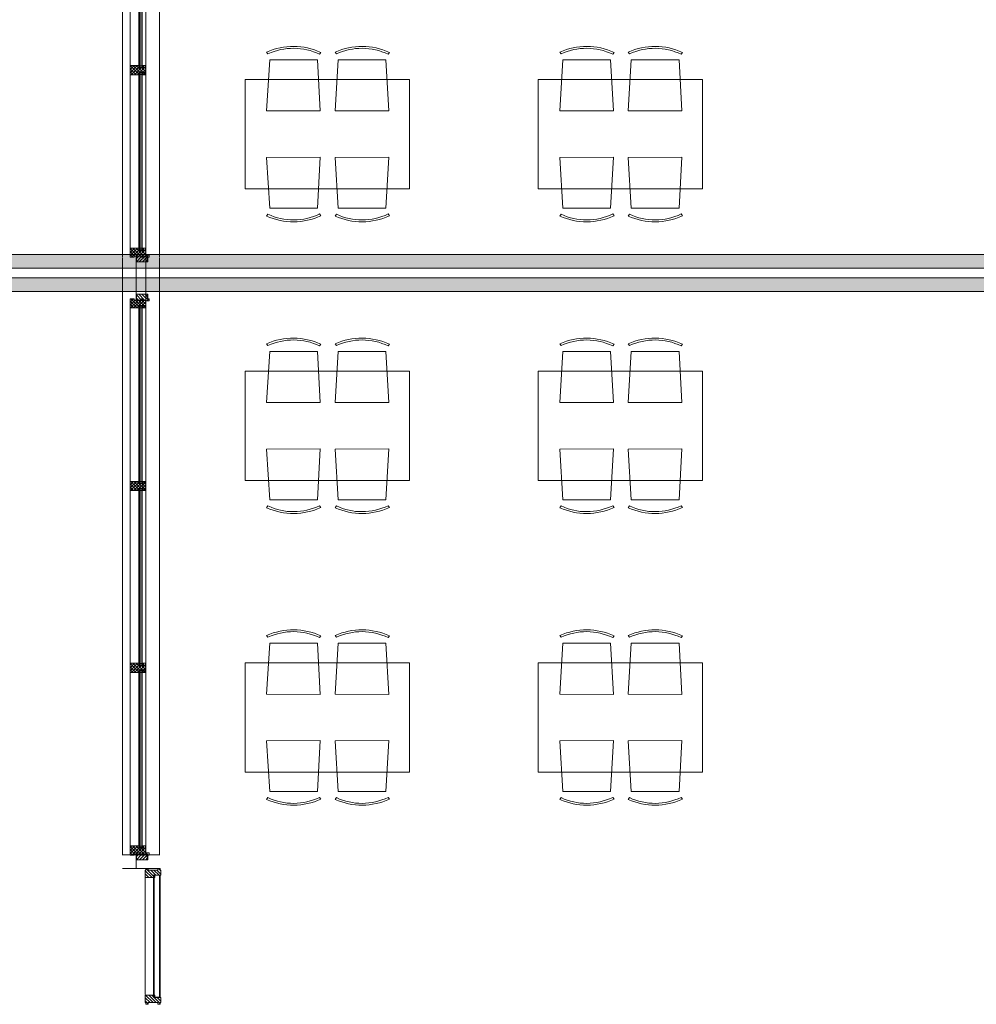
# Model space of a CAD drawing. Header units: millimetres. Extents: x -117530 to 51532, y -61772 to 24900.
# Tile 89 of 175: x -50126 to -43142, y -3627 to 3563. Entities that reach past the tile are written whole.
import ezdxf

# ---------------------------------------------------------------- set-up
doc = ezdxf.new("R2010")
doc.units = ezdxf.units.MM
doc.header["$LTSCALE"] = 254
for name, color, linetype, lineweight in [('HATCH_REACTORS', 7, 'Continuous', 0), ('LAYER21', 7, 'Continuous', 0), ('LAYER30', 7, 'Continuous', 0), ('LAYER31', 7, 'Continuous', 0), ('LAYER32', 7, 'Continuous', 0), ('LAYER49', 7, 'Continuous', 0), ('LAYER82', 7, 'Continuous', 0)]:
    doc.layers.add(name, color=color, linetype=linetype, lineweight=lineweight)
pattern_1 = [(135, (11.314, 11.314), (11.31371, 11.31371), [])]
pattern_2 = [(45, (11.314, -11.314), (11.31371, -11.31371), [])]
pattern_3 = [(45, (17.678, -17.678), (17.67767, -17.67767), [])]
pattern_4 = [(135, (17.678, 17.678), (17.67767, 17.67767), [])]

# ---------------------------------------------------------------- blocks, each defined once
blk = doc.blocks.new('LXF---BH')
at = {"layer": 'LAYER32', "linetype": 'Continuous', "lineweight": 0}
h = blk.add_hatch(dxfattribs=at)
h.set_pattern_fill('ARKEY_normaala_23', style=0, pattern_type=2)
h.set_pattern_definition(pattern_1)
h.paths.add_polyline_path([(12, 114), (67, 114), (67, 43), (50, 43), (50, 0), (12, 0), (12, 5), (0, 5), (0, 21), (12, 21), (12, 93), (0, 93), (0, 109), (12, 109)])
at = {"layer": 'LAYER32', "color": 17, "linetype": 'Continuous', "lineweight": 0, "flags": 128}
blk.add_lwpolyline([(12, 114), (67, 114), (67, 43), (50, 43), (50, 0), (12, 0), (12, 5), (0, 5), (0, 21), (12, 21), (12, 93), (0, 93), (0, 109), (12, 109), (12, 114)], close=True, dxfattribs=at)
blk = doc.blocks.new('RXF---BH')
at = {"layer": 'LAYER32', "linetype": 'Continuous', "lineweight": 0}
h = blk.add_hatch(dxfattribs=at)
h.set_pattern_fill('ARKEY_normaala_23', style=0, pattern_type=2)
h.set_pattern_definition(pattern_1)
h.paths.add_polyline_path([(-12, 114), (-67, 114), (-67, 43), (-50, 43), (-50, 0), (-12, 0), (-12, 5), (0, 5), (0, 21), (-12, 21), (-12, 93), (0, 93), (0, 109), (-12, 109)])
at = {"layer": 'LAYER32', "color": 17, "linetype": 'Continuous', "lineweight": 0, "flags": 128}
blk.add_lwpolyline([(-12, 114), (-67, 114), (-67, 43), (-50, 43), (-50, 0), (-12, 0), (-12, 5), (0, 5), (0, 21), (-12, 21), (-12, 93), (0, 93), (0, 109), (-12, 109), (-12, 114)], close=True, dxfattribs=at)
blk = doc.blocks.new('H31A2-HO')
at = {"layer": 'HATCH_REACTORS', "linetype": 'Continuous', "lineweight": 0}
h = blk.add_hatch(dxfattribs=at)
h.set_pattern_fill('ARKEY_normaala_26', style=0, pattern_type=2)
h.set_pattern_definition(pattern_2)
h.paths.add_polyline_path([(0, 0), (0, 30), (9, 30), (9, 83), (0, 83), (0, 94), (9, 94), (9, 114), (50, 114), (50, 63), (67, 63), (67, 0)])
at = {"layer": 'LAYER31', "linetype": 'Continuous', "lineweight": 0}
h = blk.add_hatch(dxfattribs=at)
h.set_pattern_fill('ARKEY_normaala_23', style=0, pattern_type=2)
h.set_pattern_definition(pattern_1)
h.paths.add_polyline_path([(0, 0), (0, 30), (9, 30), (9, 83), (0, 83), (0, 94), (9, 94), (9, 114), (50, 114), (50, 63), (67, 63), (67, 0)])
at = {"layer": 'HATCH_REACTORS', "color": 1, "lineweight": 0, "flags": 128}
blk.add_lwpolyline([(0, 0), (0, 30), (9, 30), (9, 83), (0, 83), (0, 94), (9, 94), (9, 114), (50, 114), (50, 63), (67, 63), (67, 0)], close=True, dxfattribs=at)
at = {"layer": 'LAYER31', "color": 7, "linetype": 'Continuous', "lineweight": 0, "flags": 128}
blk.add_lwpolyline([(0, 0), (0, 30), (9, 30), (9, 83), (0, 83), (0, 94), (9, 94), (9, 114), (50, 114), (50, 63), (67, 63), (67, 0)], close=True, dxfattribs=at)
blk = doc.blocks.new('LYA---HO')
at = {"layer": 'LAYER31', "color": 1}
blk.add_blockref('H31A2-HO', (0, 0), dxfattribs=at)
blk = doc.blocks.new('H31A7-HO')
at = {"layer": 'HATCH_REACTORS', "linetype": 'Continuous', "lineweight": 0}
h = blk.add_hatch(dxfattribs=at)
h.set_pattern_fill('ARKEY_normaala_26', style=0, pattern_type=2)
h.set_pattern_definition(pattern_2)
h.paths.add_polyline_path([(0, 0), (0, 63), (17, 63), (17, 114), (50, 114), (50, 63), (67, 63), (67, 0)])
at = {"layer": 'LAYER31', "linetype": 'Continuous', "lineweight": 0}
h = blk.add_hatch(dxfattribs=at)
h.set_pattern_fill('ARKEY_normaala_23', style=0, pattern_type=2)
h.set_pattern_definition(pattern_1)
h.paths.add_polyline_path([(0, 0), (0, 63), (17, 63), (17, 114), (50, 114), (50, 63), (67, 63), (67, 0)])
at = {"layer": 'HATCH_REACTORS', "color": 1, "lineweight": 0, "flags": 128}
blk.add_lwpolyline([(0, 0), (0, 63), (17, 63), (17, 114), (50, 114), (50, 63), (67, 63), (67, 0)], close=True, dxfattribs=at)
at = {"layer": 'LAYER31', "color": 7, "linetype": 'Continuous', "lineweight": 0, "flags": 128}
blk.add_lwpolyline([(0, 0), (0, 63), (17, 63), (17, 114), (50, 114), (50, 63), (67, 63), (67, 0)], close=True, dxfattribs=at)
blk = doc.blocks.new('TYAY--HO')
at = {"layer": 'LAYER31', "color": 1}
blk.add_blockref('H31A7-HO', (-33.5, 0), dxfattribs=at)
blk = doc.blocks.new('RYA---HO')
at = {"layer": 'LAYER31', "color": 17, "xscale": -1, "rotation": 5.600800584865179e-05}
blk.add_blockref('H31A2-HO', (0, 0), dxfattribs=at)
blk = doc.blocks.new('X31J6')
at = {"layer": 'LAYER31', "linetype": 'Continuous', "lineweight": 0}
h = blk.add_hatch(dxfattribs=at)
h.set_pattern_fill('ARKEY_normaala_23', style=0, pattern_type=2)
h.set_pattern_definition(pattern_1)
h.paths.add_polyline_path([(0, 0), (15, 0), (15, 25), (0, 25)])
at = {"layer": 'LAYER31', "color": 7, "linetype": 'Continuous', "lineweight": 0, "flags": 128}
blk.add_lwpolyline([(0, 0), (15, 0), (15, 25), (0, 25), (0, 0)], close=True, dxfattribs=at)
blk = doc.blocks.new('H31J4')
at = {"layer": 'HATCH_REACTORS', "linetype": 'Continuous', "lineweight": 0}
h = blk.add_hatch(dxfattribs=at)
h.set_pattern_fill('ARKEY_normaala_7', style=0, pattern_type=2)
h.set_pattern_definition(pattern_3)
h.paths.add_polyline_path([(42, 0), (47, 0), (47, 34), (42, 34)])
h = blk.add_hatch(dxfattribs=at)
h.set_pattern_fill('ARKEY_normaala_8', style=0, pattern_type=2)
h.set_pattern_definition(pattern_4)
h.paths.add_polyline_path([(42, 0), (47, 0), (47, 34), (42, 34)])
at = {"layer": 'LAYER31', "linetype": 'Continuous', "lineweight": 0}
h = blk.add_hatch(dxfattribs=at)
h.set_pattern_fill('ARKEY_normaala_23', style=0, pattern_type=2)
h.set_pattern_definition(pattern_1)
h.paths.add_polyline_path([(42, 34), (42, 0), (31, 0), (31, -9), (11, -9), (11, 0), (0, 0), (0, -9), (-37, -9), (-37, 34)])
at = {"layer": 'HATCH_REACTORS', "color": 1, "lineweight": 0, "flags": 128}
blk.add_lwpolyline([(42, 0), (47, 0), (47, 34), (42, 34), (42, 0)], close=True, dxfattribs=at)
blk.add_lwpolyline([(42, 0), (47, 0), (47, 34), (42, 34), (42, 0)], close=True, dxfattribs=at)
at = {"layer": 'LAYER31', "color": 1, "linetype": 'Continuous', "lineweight": 0}
blk.add_line((-38, -9), (-38, 100), dxfattribs=at)
at = {"layer": 'LAYER31', "color": 7, "linetype": 'Continuous', "lineweight": 0, "flags": 128}
blk.add_lwpolyline([(42, 34), (42, 0), (31, 0), (31, -9), (11, -9), (11, 0), (0, 0), (0, -9), (-37, -9), (-37, 34), (42, 34)], close=True, dxfattribs=at)
at = {"layer": 'LAYER31', "color": 4, "linetype": 'Continuous', "lineweight": 0, "flags": 128}
blk.add_lwpolyline([(42, 0), (47, 0), (47, 34), (42, 34), (42, 0)], dxfattribs=at)
blk = doc.blocks.new('EGA-31HO')
at = {"layer": 'LAYER31', "color": 1, "rotation": 90}
blk.add_blockref('H31J4', (0, 153), dxfattribs=at)
at = {"layer": 'LAYER31', "color": 1}
blk.add_blockref('X31J6', (0, 184), dxfattribs=at)
blk = doc.blocks.new('P-A09X')
at = {"layer": 'HATCH_REACTORS', "linetype": 'Continuous', "lineweight": 0}
h = blk.add_hatch(dxfattribs=at)
h.set_pattern_fill('ARKEY_normaala_26', style=0, pattern_type=2)
h.set_pattern_definition(pattern_2)
h.paths.add_polyline_path([(50, 32), (50, 13), (67, 13), (67, 32)])
h = blk.add_hatch(dxfattribs=at)
h.set_pattern_fill('ARKEY_normaala_7', style=0, pattern_type=2)
h.set_pattern_definition(pattern_3)
h.paths.add_polyline_path([(67, 13), (68, 9), (54, 9), (54, 13)])
h = blk.add_hatch(dxfattribs=at)
h.set_pattern_fill('ARKEY_normaala_8', style=0, pattern_type=2)
h.set_pattern_definition(pattern_4)
h.paths.add_polyline_path([(67, 13), (68, 9), (54, 9), (54, 13)])
h = blk.add_hatch(dxfattribs=at)
h.set_pattern_fill('ARKEY_normaala_7', style=0, pattern_type=2)
h.set_pattern_definition(pattern_3)
h.paths.add_polyline_path([(1333.3, 13), (1332.3, 9), (1346.2, 9), (1346.2, 13)])
h = blk.add_hatch(dxfattribs=at)
h.set_pattern_fill('ARKEY_normaala_8', style=0, pattern_type=2)
h.set_pattern_definition(pattern_4)
h.paths.add_polyline_path([(1333.3, 13), (1332.3, 9), (1346.2, 9), (1346.2, 13)])
h = blk.add_hatch(dxfattribs=at)
h.set_pattern_fill('ARKEY_normaala_26', style=0, pattern_type=2)
h.set_pattern_definition(pattern_2)
h.paths.add_polyline_path([(1350.2, 32), (1350.2, 13), (1333.3, 13), (1333.2, 32)])
h = blk.add_hatch(dxfattribs=at)
h.set_pattern_fill('ARKEY_normaala_26', style=0, pattern_type=2)
h.set_pattern_definition(pattern_2)
h.paths.add_polyline_path([(1383.2, 32), (1383.2, 13), (1400.2, 13), (1400.2, 32)])
h = blk.add_hatch(dxfattribs=at)
h.set_pattern_fill('ARKEY_normaala_7', style=0, pattern_type=2)
h.set_pattern_definition(pattern_3)
h.paths.add_polyline_path([(1400.2, 13), (1401.2, 9), (1387.2, 9), (1387.2, 13)])
h = blk.add_hatch(dxfattribs=at)
h.set_pattern_fill('ARKEY_normaala_8', style=0, pattern_type=2)
h.set_pattern_definition(pattern_4)
h.paths.add_polyline_path([(1400.2, 13), (1401.2, 9), (1387.2, 9), (1387.2, 13)])
h = blk.add_hatch(dxfattribs=at)
h.set_pattern_fill('ARKEY_normaala_7', style=0, pattern_type=2)
h.set_pattern_definition(pattern_3)
h.paths.add_polyline_path([(2662, 13), (2661, 9), (2674.8, 9), (2674.8, 13)])
h = blk.add_hatch(dxfattribs=at)
h.set_pattern_fill('ARKEY_normaala_8', style=0, pattern_type=2)
h.set_pattern_definition(pattern_4)
h.paths.add_polyline_path([(2662, 13), (2661, 9), (2674.8, 9), (2674.8, 13)])
h = blk.add_hatch(dxfattribs=at)
h.set_pattern_fill('ARKEY_normaala_26', style=0, pattern_type=2)
h.set_pattern_definition(pattern_2)
h.paths.add_polyline_path([(2678.8, 32), (2678.8, 13), (2662, 13), (2661.8, 32)])
h = blk.add_hatch(dxfattribs=at)
h.set_pattern_fill('ARKEY_normaala_26', style=0, pattern_type=2)
h.set_pattern_definition(pattern_2)
h.paths.add_polyline_path([(2711.8, 32), (2711.8, 13), (2728.8, 13), (2728.8, 32)])
h = blk.add_hatch(dxfattribs=at)
h.set_pattern_fill('ARKEY_normaala_7', style=0, pattern_type=2)
h.set_pattern_definition(pattern_3)
h.paths.add_polyline_path([(2728.8, 13), (2729.8, 9), (2715.8, 9), (2715.8, 13)])
h = blk.add_hatch(dxfattribs=at)
h.set_pattern_fill('ARKEY_normaala_8', style=0, pattern_type=2)
h.set_pattern_definition(pattern_4)
h.paths.add_polyline_path([(2728.8, 13), (2729.8, 9), (2715.8, 9), (2715.8, 13)])
h = blk.add_hatch(dxfattribs=at)
h.set_pattern_fill('ARKEY_normaala_7', style=0, pattern_type=2)
h.set_pattern_definition(pattern_3)
h.paths.add_polyline_path([(3995.1, 13), (3994.1, 9), (4008, 9), (4008, 13)])
h = blk.add_hatch(dxfattribs=at)
h.set_pattern_fill('ARKEY_normaala_8', style=0, pattern_type=2)
h.set_pattern_definition(pattern_4)
h.paths.add_polyline_path([(3995.1, 13), (3994.1, 9), (4008, 9), (4008, 13)])
h = blk.add_hatch(dxfattribs=at)
h.set_pattern_fill('ARKEY_normaala_26', style=0, pattern_type=2)
h.set_pattern_definition(pattern_2)
h.paths.add_polyline_path([(4012, 32), (4012, 13), (3995.1, 13), (3995, 32)])
h = blk.add_hatch(dxfattribs=at)
h.set_pattern_fill('ARKEY_normaala_7', style=0, pattern_type=2)
h.set_pattern_definition(pattern_3)
h.paths.add_polyline_path([(54, -13), (68, -13), (67, -17), (54, -17)])
h = blk.add_hatch(dxfattribs=at)
h.set_pattern_fill('ARKEY_normaala_8', style=0, pattern_type=2)
h.set_pattern_definition(pattern_4)
h.paths.add_polyline_path([(54, -13), (68, -13), (67, -17), (54, -17)])
h = blk.add_hatch(dxfattribs=at)
h.set_pattern_fill('ARKEY_normaala_7', style=0, pattern_type=2)
h.set_pattern_definition(pattern_3)
h.paths.add_polyline_path([(1346.2, -13), (1332.3, -13), (1333.3, -17), (1346.2, -17)])
h = blk.add_hatch(dxfattribs=at)
h.set_pattern_fill('ARKEY_normaala_8', style=0, pattern_type=2)
h.set_pattern_definition(pattern_4)
h.paths.add_polyline_path([(1346.2, -13), (1332.3, -13), (1333.3, -17), (1346.2, -17)])
h = blk.add_hatch(dxfattribs=at)
h.set_pattern_fill('ARKEY_normaala_7', style=0, pattern_type=2)
h.set_pattern_definition(pattern_3)
h.paths.add_polyline_path([(1387.2, -13), (1401.2, -13), (1400.2, -17), (1387.2, -17)])
h = blk.add_hatch(dxfattribs=at)
h.set_pattern_fill('ARKEY_normaala_8', style=0, pattern_type=2)
h.set_pattern_definition(pattern_4)
h.paths.add_polyline_path([(1387.2, -13), (1401.2, -13), (1400.2, -17), (1387.2, -17)])
h = blk.add_hatch(dxfattribs=at)
h.set_pattern_fill('ARKEY_normaala_7', style=0, pattern_type=2)
h.set_pattern_definition(pattern_3)
h.paths.add_polyline_path([(2674.8, -13), (2661, -13), (2662, -17), (2674.8, -17)])
h = blk.add_hatch(dxfattribs=at)
h.set_pattern_fill('ARKEY_normaala_8', style=0, pattern_type=2)
h.set_pattern_definition(pattern_4)
h.paths.add_polyline_path([(2674.8, -13), (2661, -13), (2662, -17), (2674.8, -17)])
h = blk.add_hatch(dxfattribs=at)
h.set_pattern_fill('ARKEY_normaala_7', style=0, pattern_type=2)
h.set_pattern_definition(pattern_3)
h.paths.add_polyline_path([(2715.8, -13), (2729.8, -13), (2728.8, -17), (2715.8, -17)])
h = blk.add_hatch(dxfattribs=at)
h.set_pattern_fill('ARKEY_normaala_8', style=0, pattern_type=2)
h.set_pattern_definition(pattern_4)
h.paths.add_polyline_path([(2715.8, -13), (2729.8, -13), (2728.8, -17), (2715.8, -17)])
h = blk.add_hatch(dxfattribs=at)
h.set_pattern_fill('ARKEY_normaala_7', style=0, pattern_type=2)
h.set_pattern_definition(pattern_3)
h.paths.add_polyline_path([(4008, -13), (3994.1, -13), (3995.1, -17), (4008, -17)])
h = blk.add_hatch(dxfattribs=at)
h.set_pattern_fill('ARKEY_normaala_8', style=0, pattern_type=2)
h.set_pattern_definition(pattern_4)
h.paths.add_polyline_path([(4008, -13), (3994.1, -13), (3995.1, -17), (4008, -17)])
at = {"layer": 'LAYER31', "linetype": 'Continuous', "lineweight": 0}
h = blk.add_hatch(dxfattribs=at)
h.set_pattern_fill('ARKEY_normaala_23', style=0, pattern_type=2)
h.set_pattern_definition(pattern_1)
h.paths.add_polyline_path([(50, 32), (50, 13), (67, 13), (67, 32)])
h = blk.add_hatch(dxfattribs=at)
h.set_pattern_fill('ARKEY_normaala_23', style=0, pattern_type=2)
h.set_pattern_definition(pattern_1)
h.paths.add_polyline_path([(1350.2, 32), (1350.2, 13), (1333.3, 13), (1333.2, 32)])
h = blk.add_hatch(dxfattribs=at)
h.set_pattern_fill('ARKEY_normaala_23', style=0, pattern_type=2)
h.set_pattern_definition(pattern_1)
h.paths.add_polyline_path([(1383.2, 32), (1383.2, 13), (1400.2, 13), (1400.2, 32)])
h = blk.add_hatch(dxfattribs=at)
h.set_pattern_fill('ARKEY_normaala_23', style=0, pattern_type=2)
h.set_pattern_definition(pattern_1)
h.paths.add_polyline_path([(2678.8, 32), (2678.8, 13), (2662, 13), (2661.8, 32)])
h = blk.add_hatch(dxfattribs=at)
h.set_pattern_fill('ARKEY_normaala_23', style=0, pattern_type=2)
h.set_pattern_definition(pattern_1)
h.paths.add_polyline_path([(2711.8, 32), (2711.8, 13), (2728.8, 13), (2728.8, 32)])
h = blk.add_hatch(dxfattribs=at)
h.set_pattern_fill('ARKEY_normaala_23', style=0, pattern_type=2)
h.set_pattern_definition(pattern_1)
h.paths.add_polyline_path([(4012, 32), (4012, 13), (3995.1, 13), (3995, 32)])
at = {"layer": 'HATCH_REACTORS', "color": 1, "lineweight": 0, "flags": 128}
for points in [[(50, 32), (50, 13), (67, 13), (67, 32)], [(67, 13), (68, 9), (54, 9), (54, 13), (67, 13)], [(67, 13), (68, 9), (54, 9), (54, 13), (67, 13)], [(54, 9), (1346.2, 9), (1346.2, 5), (54, 5)], [(1333.3, 13), (1332.3, 9), (1346.2, 9), (1346.2, 13), (1333.3, 13)], [(1333.3, 13), (1332.3, 9), (1346.2, 9), (1346.2, 13), (1333.3, 13)], [(1350.2, 32), (1350.2, 13), (1333.3, 13), (1333.2, 32)], [(1383.2, 32), (1383.2, 13), (1400.2, 13), (1400.2, 32)], [(1400.2, 13), (1401.2, 9), (1387.2, 9), (1387.2, 13), (1400.2, 13)], [(1400.2, 13), (1401.2, 9), (1387.2, 9), (1387.2, 13), (1400.2, 13)], [(1387.2, 9), (2674.8, 9), (2674.8, 5), (1387.2, 5)], [(2662, 13), (2661, 9), (2674.8, 9), (2674.8, 13), (2662, 13)], [(2662, 13), (2661, 9), (2674.8, 9), (2674.8, 13), (2662, 13)], [(2678.8, 32), (2678.8, 13), (2662, 13), (2661.8, 32)], [(2711.8, 32), (2711.8, 13), (2728.8, 13), (2728.8, 32)], [(2728.8, 13), (2729.8, 9), (2715.8, 9), (2715.8, 13), (2728.8, 13)], [(2728.8, 13), (2729.8, 9), (2715.8, 9), (2715.8, 13), (2728.8, 13)], [(2715.8, 9), (4008, 9), (4008, 5), (2715.8, 5)], [(3995.1, 13), (3994.1, 9), (4008, 9), (4008, 13), (3995.1, 13)], [(3995.1, 13), (3994.1, 9), (4008, 9), (4008, 13), (3995.1, 13)], [(4012, 32), (4012, 13), (3995.1, 13), (3995, 32)], [(54, -13), (1346.2, -13), (1346.2, -7), (54, -7)], [(54, -13), (68, -13), (67, -17), (54, -17), (54, -13)], [(54, -13), (68, -13), (67, -17), (54, -17), (54, -13)], [(1346.2, -13), (1332.3, -13), (1333.3, -17), (1346.2, -17), (1346.2, -13)], [(1346.2, -13), (1332.3, -13), (1333.3, -17), (1346.2, -17), (1346.2, -13)], [(1387.2, -13), (2674.8, -13), (2674.8, -7), (1387.2, -7)], [(1387.2, -13), (1401.2, -13), (1400.2, -17), (1387.2, -17), (1387.2, -13)], [(1387.2, -13), (1401.2, -13), (1400.2, -17), (1387.2, -17), (1387.2, -13)], [(2674.8, -13), (2661, -13), (2662, -17), (2674.8, -17), (2674.8, -13)], [(2674.8, -13), (2661, -13), (2662, -17), (2674.8, -17), (2674.8, -13)], [(2715.8, -13), (4008, -13), (4008, -7), (2715.8, -7)], [(2715.8, -13), (2729.8, -13), (2728.8, -17), (2715.8, -17), (2715.8, -13)], [(2715.8, -13), (2729.8, -13), (2728.8, -17), (2715.8, -17), (2715.8, -13)], [(4008, -13), (3994.1, -13), (3995.1, -17), (4008, -17), (4008, -13)], [(4008, -13), (3994.1, -13), (3995.1, -17), (4008, -17), (4008, -13)]]:
    blk.add_lwpolyline(points, close=True, dxfattribs=at)
at = {"layer": 'LAYER21', "color": 4, "linetype": 'Continuous', "lineweight": 0}
for p, q in [((0, 135), (4062, 135)), ((0, -135), (4062, -135))]:
    blk.add_line(p, q, dxfattribs=at)
at = {"layer": 'LAYER31', "color": 4, "linetype": 'Continuous', "lineweight": 0}
for p, q in [((50, 34), (1350.2, 34)), ((54, 9), (1346.2, 9)), ((54, 5), (54, 9)), ((54, 5), (1346.2, 5)), ((1346.2, 5), (1346.2, 9)), ((1383.2, 34), (2678.8, 34)), ((1387.2, 9), (2674.8, 9)), ((1387.2, 5), (1387.2, 9)), ((1387.2, 5), (2674.8, 5)), ((2674.8, 5), (2674.8, 9)), ((2711.8, 34), (4012, 34)), ((2715.8, 9), (4008, 9)), ((2715.8, 5), (2715.8, 9)), ((2715.8, 5), (4008, 5)), ((4008, 5), (4008, 9)), ((54, -7), (1346.2, -7)), ((54, -13), (54, -7)), ((54, -13), (1346.2, -13)), ((67, -17), (1346.2, -17)), ((1346.2, -13), (1346.2, -7)), ((1387.2, -7), (2674.8, -7)), ((1387.2, -13), (1387.2, -7)), ((1387.2, -13), (2674.8, -13)), ((1400.2, -17), (2674.8, -17)), ((2674.8, -13), (2674.8, -7)), ((2715.8, -7), (4008, -7)), ((2715.8, -13), (2715.8, -7)), ((2715.8, -13), (4008, -13)), ((2728.8, -17), (4008, -17)), ((4008, -13), (4008, -7)), ((67, -80), (1333.2, -80)), ((1400.2, -80), (2661.8, -80)), ((2728.8, -80), (3995, -80))]:
    blk.add_line(p, q, dxfattribs=at)
at = {"layer": 'LAYER31', "color": 7, "linetype": 'Continuous', "lineweight": 0, "flags": 128}
for points in [[(50, 32), (50, 13), (67, 13), (67, 32)], [(1350.2, 32), (1350.2, 13), (1333.3, 13), (1333.2, 32)], [(1383.2, 32), (1383.2, 13), (1400.2, 13), (1400.2, 32)], [(2678.8, 32), (2678.8, 13), (2662, 13), (2661.8, 32)], [(2711.8, 32), (2711.8, 13), (2728.8, 13), (2728.8, 32)], [(4012, 32), (4012, 13), (3995.1, 13), (3995, 32)]]:
    blk.add_lwpolyline(points, close=True, dxfattribs=at)
at = {"layer": 'LAYER31', "color": 4, "linetype": 'Continuous', "lineweight": 0, "flags": 128}
for points in [[(67, 13), (68, 9), (54, 9), (54, 13), (67, 13)], [(54, -7), (54, 5), (66, 5), (66, -7), (54, -7)], [(1333.3, 13), (1332.3, 9), (1346.2, 9), (1346.2, 13), (1333.3, 13)], [(1346.2, -7), (1346.2, 5), (1334.2, 5), (1334.2, -7), (1346.2, -7)], [(1400.2, 13), (1401.2, 9), (1387.2, 9), (1387.2, 13), (1400.2, 13)], [(1387.2, -7), (1387.2, 5), (1399.2, 5), (1399.2, -7), (1387.2, -7)], [(2662, 13), (2661, 9), (2674.8, 9), (2674.8, 13), (2662, 13)], [(2674.8, -7), (2674.8, 5), (2662.9, 5), (2662.9, -7), (2674.8, -7)], [(2728.8, 13), (2729.8, 9), (2715.8, 9), (2715.8, 13), (2728.8, 13)], [(2715.8, -7), (2715.8, 5), (2727.8, 5), (2727.8, -7), (2715.8, -7)], [(3995.1, 13), (3994.1, 9), (4008, 9), (4008, 13), (3995.1, 13)], [(4008, -7), (4008, 5), (3996.1, 5), (3996.1, -7), (4008, -7)], [(54, -13), (68, -13), (67, -17), (54, -17), (54, -13)], [(1346.2, -13), (1332.3, -13), (1333.3, -17), (1346.2, -17), (1346.2, -13)], [(1387.2, -13), (1401.2, -13), (1400.2, -17), (1387.2, -17), (1387.2, -13)], [(2674.8, -13), (2661, -13), (2662, -17), (2674.8, -17), (2674.8, -13)], [(2715.8, -13), (2729.8, -13), (2728.8, -17), (2715.8, -17), (2715.8, -13)], [(4008, -13), (3994.1, -13), (3995.1, -17), (4008, -17), (4008, -13)]]:
    blk.add_lwpolyline(points, dxfattribs=at)
at = {"layer": 'LAYER31', "color": 1}
for name, p in [('EGA-31HO', (0, -150)), ('LYA---HO', (0, -80)), ('TYAY--HO', (1366.7, -80)), ('TYAY--HO', (2695.3, -80)), ('RYA---HO', (4062, -80))]:
    blk.add_blockref(name, p, dxfattribs=at)
at = {"layer": 'LAYER31', "color": 1, "xscale": -1}
blk.add_blockref('EGA-31HO', (4062, -150), dxfattribs=at)
blk = doc.blocks.new('P82D1')
at = {"layer": 'LAYER82', "color": 4, "linetype": 'Continuous', "lineweight": 0, "flags": 128}
blk.add_lwpolyline([(0, 800), (1200, 800), (1200, 0), (0, 0)], close=True, dxfattribs=at)
blk = doc.blocks.new('P82C1')
at = {"layer": 'LAYER82', "color": 4, "linetype": 'Continuous', "lineweight": 0}
for points in [[(31.8, -46, -0.216948), (427.8, -48.3)], [(31.8, -46), (40.8, -59.1, -0.2259), (418.6, -61.3), (427.8, -48.3)]]:
    blk.add_lwpolyline(points, format="xyb", dxfattribs=at)
at = {"layer": 'LAYER82', "color": 4, "linetype": 'Continuous', "lineweight": 0, "flags": 128}
blk.add_lwpolyline([(402.6, -102.9), (423.4, -475.5), (31.2, -474.8), (53.9, -102.9)], close=True, dxfattribs=at)
blk = doc.blocks.new('P82DA')
at = {"layer": 'LAYER82', "color": 1}
for name, p in [('P82C1', (125.1, 1044.5)), ('P82C1', (625, 1044.5)), ('P82D1', (0, 0))]:
    blk.add_blockref(name, p, dxfattribs=at)
at = {"layer": 'LAYER82', "color": 1, "xscale": -1, "rotation": 180.0000373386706}
for p in [(125.1, -244.5), (625, -244.5)]:
    blk.add_blockref('P82C1', p, dxfattribs=at)

msp = doc.modelspace()

# ---------------------------------------------------------------- hatches: boundary and pattern name
at = {"layer": 'HATCH_REACTORS', "linetype": 'Continuous', "lineweight": 0}
for points in [[(-58243.2, 1847.9), (-35644.2, 1847.9), (-35644.2, 1747.9), (-58143.2, 1747.9)], [(-58073.2, 1677.9), (-35644.2, 1677.9), (-35644.2, 1577.9), (-57973.2, 1577.9)]]:
    msp.add_hatch(color=7, dxfattribs=at).paths.add_polyline_path(points)

# ---------------------------------------------------------------- linework, layer by layer
at = {"layer": 'HATCH_REACTORS', "color": 2, "lineweight": 0, "flags": 128}
for points in [[(-58243.2, 1847.9), (-35644.2, 1847.9), (-35644.2, 1747.9), (-58143.2, 1747.9)], [(-58073.2, 1677.9), (-35644.2, 1677.9), (-35644.2, 1577.9), (-57973.2, 1577.9)]]:
    msp.add_lwpolyline(points, close=True, dxfattribs=at)
at = {"layer": 'LAYER21', "color": 2, "linetype": 'Continuous', "lineweight": 0}
for p, q in [((-49375, 1525, -28800), (-49375, 1825, -28800)), ((-49275, 1525, -28800), (-49275, 1825, -28800)), ((-49205, 1525, -28800), (-49205, 1825, -28800)), ((-49105, 1525, -28800), (-49105, 1825, -28800)), ((-49105, -2535, -28800), (-49375, -2535, -28800)), ((-49105, -2635, -28800), (-49375, -2635, -28800))]:
    msp.add_line(p, q, dxfattribs=at)
at = {"layer": 'LAYER21', "color": 2, "linetype": 'Continuous', "lineweight": 0, "flags": 128}
for points in [[(-58243.2, 247.9), (-58243.2, 1847.9), (-35644.2, 1847.9)], [(-58143.2, 247.9), (-58143.2, 1747.9), (-35644.2, 1747.9)], [(-58073.2, 247.9), (-58073.2, 1677.9), (-35644.2, 1677.9)], [(-57973.2, 247.9), (-57973.2, 1577.9), (-35644.2, 1577.9)]]:
    msp.add_lwpolyline(points, dxfattribs=at)
at = {"layer": 'LAYER31', "color": 2, "linetype": 'Continuous', "lineweight": 0}
for p, q in [((-49210, -2700, -28800), (-49210, -3556, -28800)), ((-49145, -2685, -28800), (-49151, -2685, -28800)), ((-49150, -2685, -28800), (-49150, -3575, -28800)), ((-49105, -2685, -28800), (-49145, -2685, -28800)), ((-49100, -2685, -28800), (-49100, -3575, -28800)), ((-49145, -3575, -28800), (-49151, -3575, -28800)), ((-49105, -3575, -28800), (-49145, -3575, -28800))]:
    msp.add_line(p, q, dxfattribs=at)
at = {"layer": 'LAYER49', "color": 2, "linetype": 'Continuous', "lineweight": 0}
for p, q in [((-49145, -2685, -28800), (-49145, -3571, -28800)), ((-49105, -2685, -28800), (-49105, -3571, -28800))]:
    msp.add_line(p, q, dxfattribs=at)

# ---------------------------------------------------------------- block references
at = {"layer": 'LAYER30', "color": 2, "rotation": 270}
for p in [(-49240, 5890, -28800), (-49240, 1525, -28800)]:
    msp.add_blockref('P-A09X', p, dxfattribs=at)
at = {"layer": 'LAYER32', "color": 2, "xscale": -1, "rotation": 90}
for name, p in [('LXF---BH', (-49096, -2635, -28800)), ('RXF---BH', (-49096, -3627, -28800))]:
    msp.add_blockref(name, p, dxfattribs=at)
at = {"layer": 'LAYER82', "color": 2}
for p in [(-48480, 2327.5, -28800), (-46340, 2327.5, -28800), (-48480, 197.5, -28800), (-46340, 197.5, -28800), (-48480, -1932.5, -28800), (-46340, -1932.5, -28800)]:
    msp.add_blockref('P82DA', p, dxfattribs=at)

doc.saveas('drawing.dxf')
